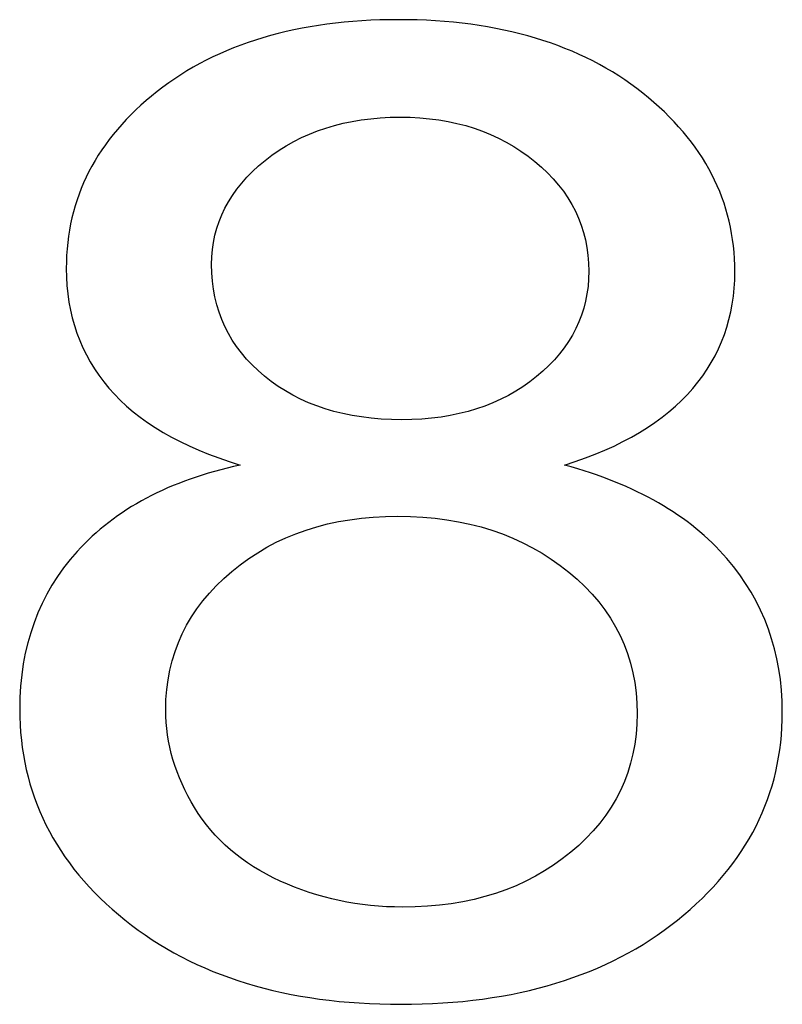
# Model space of a CAD drawing. Header units: inches. Extents: x 0 to 54.8, y -1.5 to 18.4.
# Tile 26 of 43: x 22.4658 to 22.5641, y 11.0858 to 11.2127. Entities that reach past the tile are written whole.
import ezdxf

# ---------------------------------------------------------------- set-up
doc = ezdxf.new("R2010")
doc.units = ezdxf.units.IN
doc.header["$MEASUREMENT"] = 0
doc.layers.add('DIM', color=5, linetype='Continuous')

msp = doc.modelspace()

# ---------------------------------------------------------------- linework, layer by layer
at = {"layer": 'DIM'}
for points, knots in [([(22.49424, 11.15526), (22.48663, 11.15758), (22.48101, 11.16088), (22.47733, 11.16519), (22.47733, 11.16519), (22.47369, 11.16947), (22.47184, 11.17462), (22.47184, 11.18061), (22.47184, 11.18061), (22.47184, 11.18967), (22.47574, 11.19725), (22.48354, 11.20341), (22.48354, 11.20341), (22.49135, 11.20957), (22.5017, 11.21267), (22.51465, 11.21267), (22.51465, 11.21267), (22.52767, 11.21267), (22.53815, 11.20952), (22.54611, 11.20321), (22.54611, 11.20321), (22.55402, 11.1969), (22.55798, 11.18923), (22.55798, 11.18018), (22.55798, 11.18018), (22.55798, 11.17442), (22.55617, 11.16941), (22.55256, 11.16513), (22.55256, 11.16513), (22.54891, 11.16088), (22.54343, 11.15758), (22.53604, 11.15526), (22.53604, 11.15526), (22.54517, 11.15278), (22.55215, 11.14878), (22.55694, 11.14323), (22.55694, 11.14323), (22.56169, 11.1377), (22.56409, 11.13107), (22.56409, 11.12341), (22.56409, 11.12341), (22.56409, 11.11276), (22.55957, 11.10385), (22.55058, 11.09661), (22.55058, 11.09661), (22.54156, 11.08938), (22.52969, 11.08576), (22.51496, 11.08576), (22.51496, 11.08576), (22.50024, 11.08576), (22.48841, 11.08938), (22.47938, 11.09664), (22.47938, 11.09664), (22.47035, 11.10391), (22.46584, 11.11296), (22.46584, 11.12381), (22.46584, 11.12381), (22.46584, 11.13189), (22.4683, 11.13865), (22.47323, 11.14412), (22.47323, 11.14412), (22.47813, 11.14956), (22.48514, 11.1533), (22.49424, 11.15526)], [0, 0, 0, 0, 0.0625, 0.0625, 0.0625, 0.0625, 0.125, 0.125, 0.125, 0.125, 0.1875, 0.1875, 0.1875, 0.1875, 0.25, 0.25, 0.25, 0.25, 0.3125, 0.3125, 0.3125, 0.3125, 0.375, 0.375, 0.375, 0.375, 0.4375, 0.4375, 0.4375, 0.4375, 0.5, 0.5, 0.5, 0.5, 0.5625, 0.5625, 0.5625, 0.5625, 0.625, 0.625, 0.625, 0.625, 0.6875, 0.6875, 0.6875, 0.6875, 0.75, 0.75, 0.75, 0.75, 0.8125, 0.8125, 0.8125, 0.8125, 0.875, 0.875, 0.875, 0.875, 0.9375, 0.9375, 0.9375, 0.9375, 1, 1, 1, 1]), ([(22.49056, 11.18113), (22.49056, 11.17526), (22.49285, 11.17045), (22.49736, 11.16672), (22.49736, 11.16672), (22.50191, 11.16299), (22.50781, 11.16111), (22.51507, 11.16111), (22.51507, 11.16111), (22.52211, 11.16111), (22.52791, 11.16296), (22.53243, 11.16667), (22.53243, 11.16667), (22.53694, 11.17037), (22.53916, 11.17491), (22.53916, 11.18026), (22.53916, 11.18026), (22.53916, 11.18588), (22.53687, 11.19056), (22.53222, 11.19439), (22.53222, 11.19439), (22.52756, 11.1982), (22.5218, 11.20011), (22.51486, 11.20011), (22.51486, 11.20011), (22.50788, 11.20011), (22.50208, 11.19823), (22.49746, 11.19453), (22.49746, 11.19453), (22.49285, 11.1908), (22.49056, 11.18631), (22.49056, 11.18113)], [0, 0, 0, 0, 0.125, 0.125, 0.125, 0.125, 0.25, 0.25, 0.25, 0.25, 0.375, 0.375, 0.375, 0.375, 0.5, 0.5, 0.5, 0.5, 0.625, 0.625, 0.625, 0.625, 0.75, 0.75, 0.75, 0.75, 0.875, 0.875, 0.875, 0.875, 1, 1, 1, 1]), ([(22.48465, 11.12372), (22.48465, 11.11939), (22.48591, 11.11516), (22.48837, 11.11111), (22.48837, 11.11111), (22.49083, 11.10703), (22.49452, 11.10387), (22.49941, 11.10165), (22.49941, 11.10165), (22.5043, 11.09942), (22.50955, 11.09829), (22.51517, 11.09829), (22.51517, 11.09829), (22.52392, 11.09829), (22.53114, 11.10063), (22.53683, 11.10535), (22.53683, 11.10535), (22.54253, 11.11004), (22.54538, 11.116), (22.54538, 11.12323), (22.54538, 11.12323), (22.54538, 11.13058), (22.54246, 11.13666), (22.53659, 11.14146), (22.53659, 11.14146), (22.53072, 11.14626), (22.52337, 11.14867), (22.51454, 11.14867), (22.51454, 11.14867), (22.50594, 11.14867), (22.49882, 11.1463), (22.49316, 11.14155), (22.49316, 11.14155), (22.4875, 11.13678), (22.48465, 11.13084), (22.48465, 11.12372)], [0, 0, 0, 0, 0.111111, 0.111111, 0.111111, 0.111111, 0.222222, 0.222222, 0.222222, 0.222222, 0.333333, 0.333333, 0.333333, 0.333333, 0.444444, 0.444444, 0.444444, 0.444444, 0.555556, 0.555556, 0.555556, 0.555556, 0.666667, 0.666667, 0.666667, 0.666667, 0.777778, 0.777778, 0.777778, 0.777778, 0.888889, 0.888889, 0.888889, 0.888889, 1, 1, 1, 1])]:
    msp.add_open_spline(points, degree=3, knots=knots, dxfattribs=at)

doc.saveas('drawing.dxf')
